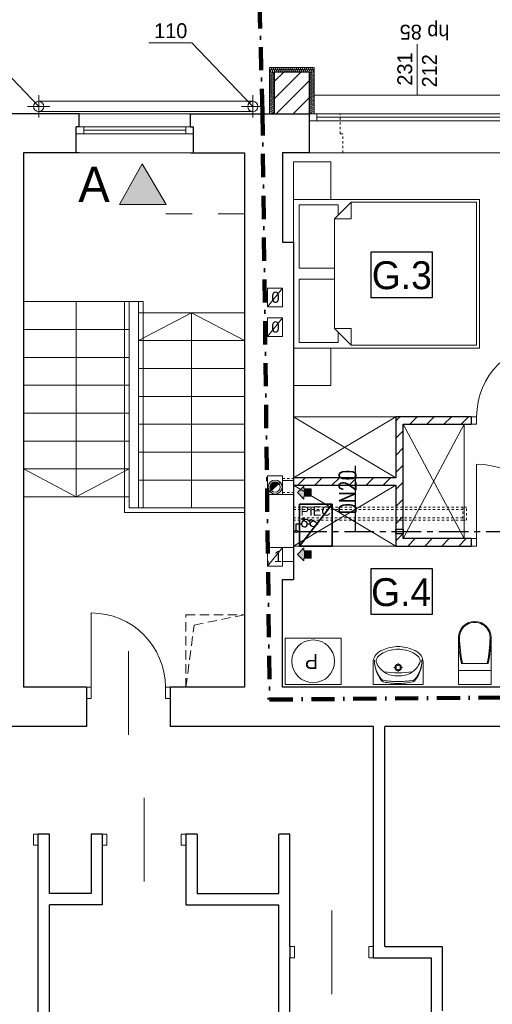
# Model space of a CAD drawing. Extents: x -220425 to -32551, y -64521 to 77206.
# Tile 41 of 59: x -193602 to -188514, y 33064 to 43658. Entities that reach past the tile are written whole.
import ezdxf
from ezdxf.lldxf.tags import DXFTag

# ---------------------------------------------------------------- set-up
doc = ezdxf.new("R2010")
doc.units = 0
doc.header["$MEASUREMENT"] = 0
for name, pattern in [('Dashed', [564.444447, 282.222223, -282.222223]), ('Hidden Line', [50, 25, -25]), ('Krawędzie ukryte', [150, 100, -50]), ('Kreski i kropki', [450, 250, -100, 0, -100]), ('MITTE', [50.8, 31.75, -6.35, 6.35, -6.35])]:
    doc.linetypes.add(name, pattern=pattern)
for name, color, linetype in [('#op-kan-san', 3, 'Continuous'), ('#opisy', 252, 'Continuous'), ('_MK_opis gazu', 3, 'Continuous'), ('armatura', 6, 'Continuous'), ('Drzwi ArchiCAD', 7, 'Continuous')]:
    doc.layers.add(name, color=color, linetype=linetype)
for name, color, linetype, lineweight in [('Arch kominy_Nr_Pióra__1', 7, 'Continuous', 25), ('Arch kominy_Nr_Pióra__10', 134, 'Continuous', 18), ('Arch kominy_Nr_Pióra__21', 7, 'Continuous', 9), ('Arch opisy_Nr_Pióra__21', 7, 'Continuous', 9), ('Arch wyburzenia_Nr_Pióra__46', 5, 'Continuous', 13), ('arch wypelnienia_Nr_Pióra__21', 7, 'Continuous', 9), ('Arch wyposazenie_Nr_Pióra__26', 5, 'Continuous', 35), ('Arch ściany nośne_Nr_Pióra__21', 7, 'Continuous', 9), ('Arch ściany nośne_Nr_Pióra__27', 7, 'Continuous', 30), ('Drzwi ArchiCAD_Nr_Pióra__27', 7, 'Continuous', 30), ('Drzwi ArchiCAD_Nr_Pióra__5', 7, 'Continuous', 13), ('INWENT KONST. DREWNIANA_Nr_Pióra__20', 1, 'Continuous', 100), ('INWENT OPISY_Nr_Pióra__21', 7, 'Continuous', 9), ('INWENT OPISY_Nr_Pióra__41', 7, 'Continuous', 15), ('INWENT RURY SPUSTOWE_Nr_Pióra__21', 7, 'Continuous', 9), ('INWENT. DRZWI_Nr_Pióra__101', 8, 'Continuous', 13), ('INWENT. DRZWI_Nr_Pióra__5', 7, 'Continuous', 13), ('INWENT. OKNA_Nr_Pióra__5', 7, 'Continuous', 13), ('INWENT.ŚCIANY_Nr_Pióra__1', 7, 'Continuous', 25), ('INWENT.ŚCIANY_Nr_Pióra__101', 8, 'Continuous', 13), ('IS_Zimna_woda', 5, 'SOLID', 30), ('Istniejące kominy_Nr_Pióra__5', 7, 'Continuous', 13), ('Istniejące schody_Nr_Pióra__5', 7, 'Continuous', 13), ('Istniejące stropy_Nr_Pióra__5', 7, 'Continuous', 13)]:
    doc.layers.add(name, color=color, linetype=linetype, lineweight=lineweight)
for name, color, linetype, lineweight, true_color in [('Arch ocieplenie_Nr_Pióra__24', 7, 'Continuous', 9, 0x029e21), ('Arch okna_Nr_Pióra__4', 7, 'Continuous', 9, 0x029e21), ('arch wypelnienia_Nr_Pióra__89', 7, 'Continuous', 20, 0x71cebe), ('Arch wyposarzenie_Nr_Pióra__9', 7, 'Continuous', 13, 0x3dad99), ('Arch wyposazenie_Nr_Pióra__9', 7, 'Continuous', 13, 0x3dad99), ('Arch ściany zewnętrzne_Nr_Pióra__9', 7, 'Continuous', 13, 0x3dad99)]:
    doc.layers.add(name, color=color, linetype=linetype, lineweight=lineweight, true_color=true_color)
doc.styles.add('GENERATED_STYLE_4', font='txt')
doc.styles.add('GENERATED_STYLE_6', font='txt')
doc.styles.add('GENERATED_STYLE_8', font='arial.ttf')
doc.styles.add('ROMANS', font='romans.shx', dxfattribs={"width": 0.85, "height": 0.11})
tags = doc.linetypes.add('SOLID', pattern=[10, 10, 0]).pattern_tags.tags
tags[6:7] = [DXFTag(74, 4), DXFTag(75, 0), DXFTag(340, '0'), DXFTag(46, 0.0), DXFTag(50, 0.0), DXFTag(44, 0.0), DXFTag(45, 0.0)]
tags[4:5] = [DXFTag(74, 4), DXFTag(75, 0), DXFTag(340, '0'), DXFTag(46, 0.0), DXFTag(50, 0.0), DXFTag(44, 0.0), DXFTag(45, 0.0)]

# ---------------------------------------------------------------- blocks, each defined once
blk = doc.blocks.new('A$C68B81502')
at = {"color": 252}
for p, q in [((7435, 10682), (7435, 11176)), ((7435, 11176), (8090, 11176)), ((8090, 11176), (8090, 10682)), ((8090, 10682), (7435, 10682)), ((7435, 7272), (7435, 7767)), ((7435, 7767), (8090, 7767)), ((8090, 7767), (8090, 7272)), ((8090, 7272), (7435, 7272))]:
    blk.add_line(p, q, dxfattribs=at)
at = {"layer": 'Arch kominy_Nr_Pióra__1', "color": 252, "linetype": 'Continuous'}
for points in [[(6710, 8515), (6640, 8585), (6710, 8655)], [(6790, 8545), (6710, 8625), (6790, 8625)], [(6710, 8545), (6710, 8625), (6790, 8545)], [(6710, 7850), (6640, 7920), (6710, 7990)], [(6790, 7880), (6710, 7960), (6790, 7960)], [(6710, 7880), (6710, 7960), (6790, 7880)]]:
    blk.add_solid(points, dxfattribs=at)
at = {"layer": 'Arch kominy_Nr_Pióra__21', "color": 252, "linetype": 'Continuous'}
for p, q in [((6453, 8698), (6347, 8592)), ((6480, 8715), (6600, 8715)), ((6600, 8715), (6600, 8565)), ((6710, 8655), (6640, 8585)), ((6640, 8585), (6710, 8515)), ((6710, 8625), (6710, 8655)), ((6790, 8625), (6710, 8625)), ((6790, 8625), (6790, 8545)), ((6480, 8565), (6600, 8565)), ((6790, 8545), (6710, 8545)), ((6710, 8545), (6710, 8515)), ((6710, 7990), (6640, 7920)), ((6710, 7960), (6710, 7990)), ((6790, 7960), (6710, 7960)), ((6790, 7960), (6790, 7880)), ((6640, 7920), (6710, 7850)), ((6790, 7880), (6710, 7880)), ((6710, 7880), (6710, 7850))]:
    blk.add_line(p, q, dxfattribs=at)
for radius in [75, 55]:
    blk.add_circle((6400, 8645), radius, dxfattribs=at)
at = {"layer": 'Arch ocieplenie_Nr_Pióra__24', "color": 252, "linetype": 'Continuous'}
for p, q in [((6341, 13145), (6350, 13125)), ((6351, 13125), (6360, 13145)), ((6362, 13145), (6370, 13125)), ((6372, 13125), (6381, 13145)), ((6383, 13145), (6391, 13125)), ((6393, 13125), (6402, 13145)), ((6403, 13145), (6412, 13125)), ((6414, 13125), (6423, 13145)), ((6424, 13145), (6433, 13125)), ((6435, 13125), (6443, 13145)), ((6445, 13145), (6454, 13125)), ((6456, 13125), (6464, 13145)), ((6466, 13145), (6475, 13125)), ((6477, 13125), (6485, 13145)), ((6487, 13145), (6496, 13125)), ((6497, 13125), (6506, 13145)), ((6508, 13145), (6517, 13125)), ((6518, 13125), (6527, 13145)), ((6529, 13145), (6537, 13125)), ((6539, 13125), (6548, 13145)), ((6550, 13145), (6558, 13125)), ((6560, 13125), (6569, 13145)), ((6570, 13145), (6579, 13125)), ((6581, 13125), (6590, 13145)), ((6591, 13145), (6600, 13125)), ((6602, 13125), (6610, 13145)), ((6612, 13145), (6621, 13125)), ((6623, 13125), (6631, 13145)), ((6633, 13145), (6642, 13125)), ((6643, 13125), (6652, 13145)), ((6654, 13145), (6663, 13125)), ((6664, 13125), (6673, 13145)), ((6675, 13145), (6683, 13125)), ((6685, 13125), (6694, 13145)), ((6696, 13145), (6704, 13125)), ((6706, 13125), (6715, 13145)), ((6717, 13145), (6725, 13125)), ((6727, 13125), (6736, 13145)), ((6737, 13145), (6746, 13125)), ((6748, 13125), (6757, 13145)), ((6758, 13145), (6767, 13125)), ((6769, 13125), (6777, 13145)), ((6779, 13145), (6788, 13125)), ((6790, 13125), (6798, 13145)), ((6800, 13145), (6809, 13125)), ((6810, 13125), (6819, 13145)), ((6375, 13100), (6355, 13109)), ((6355, 13089), (6375, 13098)), ((6375, 13079), (6355, 13088)), ((6355, 13068), (6375, 13077)), ((6375, 13057), (6355, 13066)), ((6355, 13047), (6375, 13056)), ((6375, 13036), (6355, 13045)), ((6355, 13025), (6375, 13034)), ((6785, 13100), (6805, 13109)), ((6805, 13089), (6785, 13098)), ((6785, 13079), (6805, 13088)), ((6805, 13068), (6785, 13077)), ((6785, 13057), (6805, 13066)), ((6805, 13047), (6785, 13056)), ((6785, 13036), (6805, 13045)), ((6805, 13025), (6785, 13034)), ((6375, 13014), (6355, 13023)), ((6355, 13004), (6375, 13013)), ((6375, 12993), (6355, 13002)), ((6355, 12982), (6375, 12991)), ((6375, 12972), (6355, 12981)), ((6355, 12961), (6375, 12970)), ((6375, 12950), (6355, 12959)), ((6355, 12939), (6375, 12948)), ((6375, 12929), (6355, 12938)), ((6355, 12918), (6375, 12927)), ((6785, 13014), (6805, 13023)), ((6805, 13004), (6785, 13013)), ((6785, 12993), (6805, 13002)), ((6805, 12982), (6785, 12991)), ((6785, 12972), (6805, 12981)), ((6805, 12961), (6785, 12970)), ((6785, 12950), (6805, 12959)), ((6805, 12939), (6785, 12948)), ((6785, 12929), (6805, 12938)), ((6805, 12918), (6785, 12927)), ((6375, 12907), (6355, 12916)), ((6355, 12897), (6375, 12906)), ((6375, 12886), (6355, 12895)), ((6355, 12875), (6375, 12884)), ((6375, 12864), (6355, 12873)), ((6355, 12854), (6375, 12863)), ((6375, 12843), (6355, 12852)), ((6355, 12832), (6375, 12841)), ((6375, 12822), (6355, 12831)), ((6355, 12811), (6375, 12820)), ((6785, 12907), (6805, 12916)), ((6805, 12897), (6785, 12906)), ((6785, 12886), (6805, 12895)), ((6805, 12875), (6785, 12884)), ((6785, 12864), (6805, 12873)), ((6805, 12854), (6785, 12863)), ((6785, 12843), (6805, 12852)), ((6805, 12832), (6785, 12841)), ((6785, 12822), (6805, 12831)), ((6805, 12811), (6785, 12820)), ((6375, 12800), (6355, 12809)), ((6355, 12789), (6375, 12798)), ((6375, 12779), (6355, 12788)), ((6355, 12768), (6375, 12777)), ((6375, 12757), (6355, 12766)), ((6355, 12747), (6375, 12756)), ((6375, 12736), (6355, 12745)), ((6355, 12725), (6375, 12734)), ((6375, 12714), (6355, 12723)), ((6785, 12800), (6805, 12809)), ((6805, 12789), (6785, 12798)), ((6785, 12779), (6805, 12788)), ((6805, 12768), (6785, 12777)), ((6785, 12757), (6805, 12766)), ((6805, 12747), (6785, 12756)), ((6785, 12736), (6805, 12745)), ((6805, 12725), (6785, 12734)), ((6785, 12714), (6805, 12723)), ((6355, 12704), (6375, 12713)), ((6375, 12693), (6355, 12702)), ((6355, 12682), (6375, 12691)), ((6375, 12672), (6355, 12681)), ((6355, 12661), (6375, 12670)), ((6805, 12704), (6785, 12713)), ((6785, 12693), (6805, 12702)), ((6805, 12682), (6785, 12691)), ((6785, 12672), (6805, 12681)), ((6805, 12661), (6785, 12670))]:
    blk.add_line(p, q, dxfattribs=at)
for centre, major_axis, ratio, start_param, end_param in [((6350, 13149), (0, 10.6), 0.981276, 4.299595, 8.266775), ((6371, 13149), (0, 10.6), 0.981276, 4.299595, 8.266775), ((6392, 13149), (0, 10.6), 0.981276, 4.299595, 8.266775), ((6413, 13149), (0, 10.6), 0.981276, 4.299595, 8.266775), ((6434, 13149), (0, 10.6), 0.981276, 4.299595, 8.266775), ((6455, 13149), (0, 10.6), 0.981276, 4.299595, 8.266775), ((6476, 13149), (0, 10.6), 0.981276, 4.299595, 8.266775), ((6497, 13149), (0, 10.6), 0.981276, 4.299595, 8.266775), ((6517, 13149), (0, 10.6), 0.981276, 4.299595, 8.266775), ((6538, 13149), (0, 10.6), 0.981276, 4.299595, 8.266775), ((6559, 13149), (0, 10.6), 0.981276, 4.299595, 8.266775), ((6580, 13149), (0, 10.6), 0.981276, 4.299595, 8.266775), ((6601, 13149), (0, 10.6), 0.981276, 4.299595, 8.266775), ((6622, 13149), (0, 10.6), 0.981276, 4.299595, 8.266775), ((6643, 13149), (0, 10.6), 0.981276, 4.299595, 8.266775), ((6663, 13149), (0, 10.6), 0.981276, 4.299595, 8.266775), ((6684, 13149), (0, 10.6), 0.981276, 4.299595, 8.266775), ((6705, 13149), (0, 10.6), 0.981276, 4.299595, 8.266775), ((6726, 13149), (0, 10.6), 0.981276, 4.299595, 8.266775), ((6747, 13149), (0, 10.6), 0.981276, 4.299595, 8.266775), ((6768, 13149), (0, 10.6), 0.981276, 4.299595, 8.266775), ((6789, 13149), (0, 10.6), 0.981276, 4.299595, 8.266775), ((6810, 13149), (0, 10.6), 0.981276, 4.299595, 8.266775), ((6351, 13099), (0, 10.7), 0.992498, 5.870392, 9.837571), ((6351, 13078), (0, 10.7), 0.992498, 5.870392, 9.837571), ((6351, 13056), (0, 10.7), 0.992498, 5.870392, 9.837571), ((6351, 13035), (0, 10.7), 0.992498, 5.870392, 9.837571), ((6340, 13121), (0, 10.6), 0.981276, 3.141593, 5.125182), ((6361, 13121), (0, 10.6), 0.981276, 1.158004, 5.125183), ((6382, 13121), (0, 10.6), 0.981276, 1.158004, 5.125183), ((6379, 13110), (0, 10.7), 0.992498, 2.7288, 4.712389), ((6379, 13089), (0, 10.7), 0.992498, 2.7288, 6.695979), ((6379, 13067), (0, 10.7), 0.992498, 2.7288, 6.695979), ((6379, 13046), (0, 10.7), 0.992498, 2.7288, 6.695979), ((6379, 13024), (0, 10.7), 0.992498, 2.7288, 6.695979), ((6403, 13121), (0, 10.6), 0.981276, 1.158004, 5.125183), ((6423, 13121), (0, 10.6), 0.981276, 1.158004, 5.125183), ((6444, 13121), (0, 10.6), 0.981276, 1.158004, 5.125183), ((6465, 13121), (0, 10.6), 0.981276, 1.158004, 5.125183), ((6486, 13121), (0, 10.6), 0.981276, 1.158004, 5.125183), ((6507, 13121), (0, 10.6), 0.981276, 1.158004, 5.125183), ((6528, 13121), (0, 10.6), 0.981276, 1.158004, 5.125183), ((6549, 13121), (0, 10.6), 0.981276, 1.158004, 5.125183), ((6570, 13121), (0, 10.6), 0.981276, 1.158004, 5.125183), ((6590, 13121), (0, 10.6), 0.981276, 1.158004, 5.125183), ((6611, 13121), (0, 10.6), 0.981276, 1.158004, 5.125183), ((6632, 13121), (0, 10.6), 0.981276, 1.158004, 5.125183), ((6653, 13121), (0, 10.6), 0.981276, 1.158004, 5.125183), ((6674, 13121), (0, 10.6), 0.981276, 1.158004, 5.125183), ((6695, 13121), (0, 10.6), 0.981276, 1.158004, 5.125183), ((6716, 13121), (0, 10.6), 0.981276, 1.158004, 5.125183), ((6737, 13121), (0, 10.6), 0.981276, 1.158004, 5.125183), ((6757, 13121), (0, 10.6), 0.981276, 1.158004, 5.125183), ((6778, 13121), (0, 10.6), 0.981276, 1.158004, 5.125183), ((6781, 13089), (0, 10.7), 0.992498, 5.870392, 9.837571), ((6781, 13067), (0, 10.7), 0.992498, 5.870392, 9.837571), ((6781, 13046), (0, 10.7), 0.992498, 5.870392, 9.837571), ((6781, 13024), (0, 10.7), 0.992498, 5.870392, 9.837571), ((6781, 13110), (0, 10.7), 0.992498, 1.570796, 3.554385), ((6799, 13121), (0, 10.6), 0.981276, 1.158004, 5.125183), ((6809, 13099), (0, 10.7), 0.992498, 2.728799, 6.695979), ((6809, 13078), (0, 10.7), 0.992498, 2.728799, 6.695979), ((6809, 13056), (0, 10.7), 0.992498, 2.728799, 6.695979), ((6809, 13035), (0, 10.7), 0.992498, 2.728799, 6.695979), ((6820, 13121), (0, 10.6), 0.981276, 1.158004, 3.141593), ((6351, 13014), (0, 10.7), 0.992498, 5.870392, 9.837571), ((6351, 12992), (0, 10.7), 0.992498, 5.870392, 9.837571), ((6351, 12971), (0, 10.7), 0.992498, 5.870392, 9.837571), ((6351, 12949), (0, 10.7), 0.992498, 5.870392, 9.837571), ((6351, 12928), (0, 10.7), 0.992498, 5.870392, 9.837571), ((6379, 13003), (0, 10.7), 0.992498, 2.7288, 6.695979), ((6379, 12981), (0, 10.7), 0.992498, 2.7288, 6.695979), ((6379, 12960), (0, 10.7), 0.992498, 2.7288, 6.695979), ((6379, 12939), (0, 10.7), 0.992498, 2.7288, 6.695979), ((6379, 12917), (0, 10.7), 0.992498, 2.7288, 6.695979), ((6781, 13003), (0, 10.7), 0.992498, 5.870392, 9.837571), ((6781, 12981), (0, 10.7), 0.992498, 5.870392, 9.837571), ((6781, 12960), (0, 10.7), 0.992498, 5.870392, 9.837571), ((6781, 12939), (0, 10.7), 0.992498, 5.870392, 9.837571), ((6781, 12917), (0, 10.7), 0.992498, 5.870392, 9.837571), ((6809, 13014), (0, 10.7), 0.992498, 2.728799, 6.695979), ((6809, 12992), (0, 10.7), 0.992498, 2.728799, 6.695979), ((6809, 12971), (0, 10.7), 0.992498, 2.728799, 6.695979), ((6809, 12949), (0, 10.7), 0.992498, 2.728799, 6.695979), ((6809, 12928), (0, 10.7), 0.992498, 2.728799, 6.695979), ((6351, 12906), (0, 10.7), 0.992498, 5.870392, 9.837571), ((6351, 12885), (0, 10.7), 0.992498, 5.870392, 9.837571), ((6351, 12864), (0, 10.7), 0.992498, 5.870392, 9.837571), ((6351, 12842), (0, 10.7), 0.992498, 5.870392, 9.837571), ((6351, 12821), (0, 10.7), 0.992498, 5.870392, 9.837571), ((6379, 12896), (0, 10.7), 0.992498, 2.7288, 6.695979), ((6379, 12874), (0, 10.7), 0.992498, 2.7288, 6.695979), ((6379, 12853), (0, 10.7), 0.992498, 2.7288, 6.695979), ((6379, 12831), (0, 10.7), 0.992498, 2.7288, 6.695979), ((6379, 12810), (0, 10.7), 0.992498, 2.7288, 6.695979), ((6781, 12896), (0, 10.7), 0.992498, 5.870392, 9.837571), ((6781, 12874), (0, 10.7), 0.992498, 5.870392, 9.837571), ((6781, 12853), (0, 10.7), 0.992498, 5.870392, 9.837571), ((6781, 12831), (0, 10.7), 0.992498, 5.870392, 9.837571), ((6781, 12810), (0, 10.7), 0.992498, 5.870392, 9.837571), ((6809, 12906), (0, 10.7), 0.992498, 2.728799, 6.695979), ((6809, 12885), (0, 10.7), 0.992498, 2.728799, 6.695979), ((6809, 12864), (0, 10.7), 0.992498, 2.728799, 6.695979), ((6809, 12842), (0, 10.7), 0.992498, 2.728799, 6.695979), ((6809, 12821), (0, 10.7), 0.992498, 2.728799, 6.695979), ((6351, 12799), (0, 10.7), 0.992498, 5.870392, 9.837571), ((6351, 12778), (0, 10.7), 0.992498, 5.870392, 9.837571), ((6351, 12756), (0, 10.7), 0.992498, 5.870392, 9.837571), ((6351, 12735), (0, 10.7), 0.992498, 5.870392, 9.837571), ((6351, 12714), (0, 10.7), 0.992498, 5.870392, 9.837571), ((6379, 12789), (0, 10.7), 0.992498, 2.7288, 6.695979), ((6379, 12767), (0, 10.7), 0.992498, 2.7288, 6.695979), ((6379, 12746), (0, 10.7), 0.992498, 2.7288, 6.695979), ((6379, 12724), (0, 10.7), 0.992498, 2.7288, 6.695979), ((6379, 12703), (0, 10.7), 0.992498, 2.7288, 6.695979), ((6781, 12789), (0, 10.7), 0.992498, 5.870392, 9.837571), ((6781, 12767), (0, 10.7), 0.992498, 5.870392, 9.837571), ((6781, 12746), (0, 10.7), 0.992498, 5.870392, 9.837571), ((6781, 12724), (0, 10.7), 0.992498, 5.870392, 9.837571), ((6781, 12703), (0, 10.7), 0.992498, 5.870392, 9.837571), ((6809, 12799), (0, 10.7), 0.992498, 2.728799, 6.695979), ((6809, 12778), (0, 10.7), 0.992498, 2.728799, 6.695979), ((6809, 12756), (0, 10.7), 0.992498, 2.728799, 6.695979), ((6809, 12735), (0, 10.7), 0.992498, 2.728799, 6.695979), ((6809, 12714), (0, 10.7), 0.992498, 2.728799, 6.695979), ((6351, 12692), (0, 10.7), 0.992498, 5.870392, 9.837571), ((6351, 12671), (0, 10.7), 0.992498, 5.870392, 9.837571), ((6379, 12681), (0, 10.7), 0.992498, 2.7288, 6.695979), ((6379, 12660), (0, 10.7), 0.992498, 4.712389, 6.695979), ((6781, 12681), (0, 10.7), 0.992498, 5.870392, 9.837571), ((6781, 12660), (0, 10.7), 0.992498, 5.870392, 7.853982), ((6809, 12692), (0, 10.7), 0.992498, 2.728799, 6.695979), ((6809, 12671), (0, 10.7), 0.992498, 2.728799, 6.695979)]:
    blk.add_ellipse(centre, major_axis=major_axis, ratio=ratio, start_param=start_param, end_param=end_param, dxfattribs=at)
at = {"layer": 'Arch okna_Nr_Pióra__4', "color": 252, "linetype": 'Continuous'}
for p, q in [((7930, 12860), (7930, 13410)), ((6820, 12860), (9030, 12860)), ((6770, 12660), (9080, 12660)), ((6850, 12585), (6850, 12660)), ((6850, 12623), (9000, 12623)), ((6770, 12585), (9080, 12585)), ((6770, 12240), (9080, 12240))]:
    blk.add_line(p, q, dxfattribs=at)
at = {"layer": 'Arch opisy_Nr_Pióra__21', "color": 252, "linetype": 'Continuous'}
for p, q in [((7435, 10682), (7435, 11176)), ((7435, 11176), (8090, 11176)), ((8090, 11176), (8090, 10682)), ((8090, 10682), (7435, 10682)), ((7435, 7272), (7435, 7767)), ((7435, 7767), (8090, 7767)), ((8090, 7767), (8090, 7272)), ((8090, 7272), (7435, 7272))]:
    blk.add_line(p, q, dxfattribs=at)
at = {"layer": 'Arch wyburzenia_Nr_Pióra__46', "color": 252, "linetype": 'Continuous'}
for p, q in [((6340, 13160), (6340, 12660)), ((6820, 13160), (6340, 13160)), ((6820, 12660), (6820, 13160))]:
    blk.add_line(p, q, dxfattribs=at)
at = {"layer": 'arch wypelnienia_Nr_Pióra__21', "color": 252, "linetype": 'Continuous'}
blk.add_line((6361, 8606), (6439, 8684), dxfattribs=at)
for start, end in [(45, 180), (180, 225)]:
    blk.add_arc((6400, 8645), 55, start, end, dxfattribs=at)
at = {"layer": 'arch wypelnienia_Nr_Pióra__89', "color": 252, "linetype": 'Continuous'}
for points in [[(6400, 8645), (6361, 8684), (6400, 8700)], [(6400, 8645), (6400, 8700), (6439, 8684)], [(6349, 8624), (6345, 8645), (6349, 8655)], [(6361, 8606), (6349, 8655), (6361, 8684)], [(6349, 8624), (6349, 8655), (6361, 8606)], [(6361, 8606), (6361, 8684), (6400, 8645)]]:
    blk.add_solid(points, dxfattribs=at)
at = {"layer": 'Arch wyposarzenie_Nr_Pióra__9', "color": 252, "linetype": 'Continuous'}
for p, q in [((7455, 6520), (7455, 6748)), ((7708, 6703), (7680, 6703)), ((7725, 6720), (7725, 6749)), ((7725, 6658), (7725, 6687)), ((7770, 6703), (7742, 6703)), ((7995, 6520), (7995, 6748)), ((7455, 6520), (7995, 6520)), ((7810, 6520), (7640, 6520))]:
    blk.add_line(p, q, dxfattribs=at)
for centre, radius in [((6810, 6770), 230), ((7725, 6703), 35), ((7725, 6703), 25)]:
    blk.add_circle(centre, radius, dxfattribs=at)
for centre, radius, start, end in [((7702, 6603), 293, 99.9978, 129.2851), ((7739, 6486), 444, 94.2052, 116.2597), ((7725, 6583), 317, 76.4334, 103.5666), ((7725, 6660), 270, 85.9876, 94.0124), ((7711, 6486), 444, 63.7403, 85.7948), ((7749, 6603), 293, 50.7149, 80.0022), ((7592, 6754), 137, 128.7454, 182.4552), ((7809, 6778), 340, 179.0928, 219.3352), ((7774, 6780), 305, 179.3233, 221.4755), ((7569, 6768), 80.9, 130.8016, 183.9306), ((7639, 6695), 213, 117.1571, 128.6848), ((7676, 6780), 305, 318.602, 0.7542), ((7642, 6778), 340, 320.7422, 0.9847), ((7811, 6695), 213, 51.3152, 62.8429), ((7881, 6768), 80.9, 356.0694, 49.1984), ((7858, 6754), 137, 357.5448, 51.2546), ((7712, 6851), 241, 201.5519, 237.1558), ((7738, 6851), 241, 302.8442, 338.4481), ((7579, 6608), 45, 221.4755, 262.1696), ((7725, 7631), 985, 261.1734, 278.8204), ((7706, 6855), 241, 238.9439, 274.606), ((7744, 6855), 241, 265.394, 301.0561), ((7871, 6608), 45, 277.9079, 318.602), ((7581, 6591), 45, 219.3352, 257.306), ((7719, 7207), 676, 257.306, 270.5103), ((7730, 7706), 1154, 262.1696, 269.755), ((7719, 7706), 1154, 270.3225, 277.9079), ((7730, 7207), 676, 269.5672, 282.7715), ((7870, 6592), 45, 282.7715, 320.7422)]:
    blk.add_arc(centre, radius, start, end, dxfattribs=at)
at = {"layer": 'Arch wyposazenie_Nr_Pióra__26', "color": 252, "linetype": 'Continuous'}
for p, q in [((7013, 8460), (6663, 8010)), ((6663, 8460), (7013, 8460)), ((6663, 8010), (6663, 8460)), ((7013, 8460), (7013, 8010)), ((7013, 8010), (6663, 8010))]:
    blk.add_line(p, q, dxfattribs=at)
at = {"layer": 'Arch wyposazenie_Nr_Pióra__9', "color": 252, "linetype": 'Continuous'}
for p, q in [((6600, 12144), (6600, 11740)), ((7000, 12144), (6600, 12144)), ((7000, 11740), (7000, 12144)), ((6600, 11740), (7000, 11740)), ((6600, 11740), (8600, 11740)), ((6600, 11740), (6600, 10140)), ((6660, 11680), (7080, 11680)), ((6660, 11000), (6660, 11680)), ((7040, 11530), (7220, 11710)), ((7080, 11680), (7080, 11570)), ((7220, 11710), (7220, 11530)), ((7220, 11710), (8570, 11710)), ((8570, 11710), (8570, 10940)), ((8600, 11740), (8600, 10140)), ((7080, 11570), (7040, 11530)), ((7040, 11530), (7040, 11000)), ((7040, 10940), (7040, 11530)), ((7040, 11530), (7220, 11530)), ((7040, 11000), (6660, 11000)), ((7040, 10350), (7040, 10940)), ((8570, 10940), (8570, 10170)), ((6660, 10880), (7040, 10880)), ((6660, 10200), (6660, 10880)), ((7040, 10880), (7040, 10350)), ((7040, 10350), (7080, 10310)), ((7220, 10170), (7040, 10350)), ((7040, 10350), (7220, 10350)), ((7080, 10310), (7080, 10200)), ((7220, 10170), (7220, 10350)), ((7080, 10200), (6660, 10200)), ((6600, 9736), (6600, 10140)), ((6600, 10140), (7000, 10140)), ((8600, 10140), (6600, 10140)), ((7000, 10140), (7000, 9736)), ((8570, 10170), (7220, 10170)), ((7000, 9736), (6600, 9736)), ((7700, 9400), (6600, 8745)), ((6600, 9400), (7700, 8745)), ((7700, 9400), (6600, 9400)), ((8435, 8090), (7780, 9320)), ((8435, 9320), (7780, 8090)), ((8435, 8090), (8435, 9320)), ((7700, 8010), (6600, 8665)), ((6600, 8010), (7700, 8665)), ((7700, 8010), (6600, 8010)), ((7110, 7020), (6510, 7020)), ((6510, 7020), (6510, 6520)), ((7110, 6520), (7110, 7020)), ((8375, 7026), (8375, 6670)), ((8725, 7026), (8725, 6670)), ((8695, 6748), (8405, 6748)), ((8375, 6670), (8375, 6520)), ((8375, 6670), (8725, 6670)), ((8725, 6670), (8725, 6520)), ((6510, 6520), (7110, 6520))]:
    blk.add_line(p, q, dxfattribs=at)
for centre, major_axis, start_param, end_param in [((8550, 7026), (-175, 0), 3.141593, 6.283185), ((8550, 7026), (-164, 0), 3.141593, 6.298351), ((9876, 7046), (-1501, 0), 0.013398, 0.201367), ((9876, 7046), (-1490, 0), 0.013398, 0.202926), ((7224, 7046), (-1490, 0), 2.938667, 3.128195), ((7224, 7046), (-1501, 0), 2.940225, 3.128195)]:
    blk.add_ellipse(centre, major_axis=major_axis, ratio=0.99359, start_param=start_param, end_param=end_param, dxfattribs=at)
at = {"layer": 'Arch ściany nośne_Nr_Pióra__21', "color": 252, "linetype": 'Continuous'}
for p, q in [((6390, 13007), (6493, 13110)), ((6390, 12823), (6677, 13110)), ((6411, 12660), (6770, 13019)), ((6594, 12660), (6770, 12836)), ((7700, 9353), (7723, 9377)), ((7723, 9377), (7747, 9400)), ((7851, 9320), (7931, 9400)), ((8034, 9320), (8114, 9400)), ((8218, 9320), (8298, 9400)), ((8402, 9320), (8482, 9400)), ((7700, 9169), (7780, 9249)), ((7700, 8986), (7780, 9066)), ((7700, 8802), (7780, 8882)), ((6644, 8665), (6724, 8745)), ((6828, 8665), (6908, 8745)), ((7012, 8665), (7092, 8745)), ((7196, 8665), (7276, 8745)), ((7379, 8665), (7459, 8745)), ((7563, 8665), (7643, 8745)), ((7700, 8618), (7780, 8698)), ((7700, 8434), (7780, 8514)), ((7700, 8250), (7780, 8330)), ((7700, 8066), (7780, 8146)), ((7828, 8010), (7908, 8090)), ((8011, 8010), (8091, 8090)), ((8195, 8010), (8275, 8090)), ((8379, 8010), (8459, 8090))]:
    blk.add_line(p, q, dxfattribs=at)
at = {"layer": 'Arch ściany nośne_Nr_Pióra__27', "color": 252, "linetype": 'Continuous'}
for p, q in [((6390, 13110), (6390, 12660)), ((6770, 13110), (6390, 13110)), ((6770, 12660), (6770, 13110)), ((6390, 12660), (6770, 12660)), ((8510, 9400), (7700, 9400)), ((7700, 9400), (7700, 8745)), ((8510, 9400), (8510, 9320)), ((7780, 9320), (8510, 9320)), ((7780, 8090), (7780, 9320)), ((6600, 8745), (6600, 8665)), ((7700, 8745), (6600, 8745)), ((6600, 8665), (7700, 8665)), ((7700, 8665), (7700, 8010)), ((8510, 8090), (7780, 8090)), ((8510, 8090), (8510, 8010)), ((7700, 8010), (8510, 8010))]:
    blk.add_line(p, q, dxfattribs=at)
at = {"layer": 'Arch ściany zewnętrzne_Nr_Pióra__9', "color": 252, "linetype": 'Continuous'}
blk.add_line((8725, 6520), (8375, 6520), dxfattribs=at)
at = {"layer": 'Drzwi ArchiCAD_Nr_Pióra__27', "color": 252, "linetype": 'Continuous'}
for p, q in [((8510, 9400), (8510, 9320)), ((8510, 8090), (8510, 8010))]:
    blk.add_line(p, q, dxfattribs=at)
at = {"layer": 'Drzwi ArchiCAD_Nr_Pióra__5', "color": 252, "linetype": 'Continuous'}
for p, q in [((8510, 9400), (8510, 9320)), ((8570, 9400), (8510, 9400)), ((8570, 9320), (8570, 9400)), ((8510, 9320), (8570, 9320)), ((8570, 8090), (8570, 8890)), ((8510, 8010), (8510, 8090)), ((8510, 8090), (8570, 8090)), ((8570, 8090), (8570, 8010)), ((8570, 8010), (8510, 8010))]:
    blk.add_line(p, q, dxfattribs=at)
for centre, start, end in [((9370, 9400), 90, 180), ((8570, 8090), 0, 90)]:
    blk.add_arc(centre, 800, start, end, dxfattribs=at)
at = {"layer": 'INWENT KONST. DREWNIANA_Nr_Pióra__20', "color": 252, "linetype": 'Kreski i kropki'}
for p, q in [((6264, 12679), (6138, 17310)), ((6264, 12679), (6138, 17310)), ((6264, 12679), (6341, 6358)), ((6264, 12679), (6341, 6358)), ((6341, 6358), (9662, 6387)), ((6341, 6358), (9662, 6387))]:
    blk.add_line(p, q, dxfattribs=at)
at = {"layer": 'INWENT OPISY_Nr_Pióra__21', "color": 252, "linetype": 'Continuous'}
for points in [[(4970, 11685), (4726, 11685), (4970, 12121)], [(4970, 11685), (4970, 12121), (5226, 11685)]]:
    blk.add_solid(points, dxfattribs=at)
at = {"layer": 'INWENT OPISY_Nr_Pióra__41', "color": 252, "linetype": 'Continuous'}
for p, q in [((4726, 11685), (4970, 12121)), ((4970, 12121), (5226, 11685)), ((4726, 11685), (5226, 11685))]:
    blk.add_line(p, q, dxfattribs=at)
at = {"layer": 'INWENT OPISY_Nr_Pióra__41', "color": 252, "linetype": 'Dashed'}
blk.add_line((6070, 11585), (4970, 11585), dxfattribs=at)
at = {"layer": 'INWENT RURY SPUSTOWE_Nr_Pióra__21', "color": 252, "linetype": 'Continuous'}
for p, q in [((3200, 13426), (3855, 12740)), ((5042, 13426), (5505, 13426)), ((5505, 13426), (6160, 12740)), ((3855, 12620), (3855, 12860)), ((6160, 12620), (6160, 12860)), ((3735, 12740), (3975, 12740)), ((3855, 12795), (6160, 12795)), ((6040, 12740), (6280, 12740)), ((3855, 12685), (6160, 12685))]:
    blk.add_line(p, q, dxfattribs=at)
for centre in [(3855, 12740), (6160, 12740)]:
    blk.add_circle(centre, 55, dxfattribs=at)
at = {"layer": 'INWENT. DRZWI_Nr_Pióra__101', "color": 252, "linetype": 'Hidden Line'}
for p, q in [((8460, 8430), (8420, 8430)), ((8460, 8290), (8460, 8430)), ((8420, 8290), (8460, 8290))]:
    blk.add_line(p, q, dxfattribs=at)
at = {"layer": 'INWENT. DRZWI_Nr_Pióra__5', "color": 252, "linetype": 'Continuous'}
for p, q in [((4420, 7290), (4420, 6490)), ((4820, 6880), (4820, 5980)), ((4370, 6490), (4420, 6490)), ((4420, 6490), (4420, 6370)), ((5220, 6490), (5220, 6370)), ((5270, 6490), (5220, 6490)), ((4420, 6370), (4370, 6370)), ((5220, 6370), (5270, 6370)), ((4990, 5300), (4990, 4400)), ((3850, 4910), (3800, 4910)), ((3800, 4910), (3800, 4790)), ((4540, 4910), (4590, 4910)), ((4590, 4910), (4590, 4790)), ((5440, 4910), (5390, 4910)), ((5390, 4910), (5390, 4790)), ((3800, 4790), (3850, 4790)), ((4590, 4790), (4540, 4790)), ((5390, 4790), (5440, 4790)), ((7010, 4090), (7010, 3190)), ((6560, 3700), (6610, 3700)), ((6610, 3700), (6610, 3580)), ((7460, 3700), (7410, 3700)), ((7410, 3700), (7410, 3580)), ((6610, 3580), (6560, 3580)), ((7410, 3580), (7460, 3580))]:
    blk.add_line(p, q, dxfattribs=at)
blk.add_arc((4420, 6490), 800, 0, 90, dxfattribs=at)
at = {"layer": 'INWENT. OKNA_Nr_Pióra__5', "color": 252, "linetype": 'Continuous'}
for p, q in [((4290, 12660), (5490, 12660)), ((4260, 12520), (5520, 12520)), ((4340, 12445), (4340, 12520)), ((5440, 12445), (5440, 12520)), ((4260, 12445), (5520, 12445)), ((4340, 12483), (5440, 12483)), ((4260, 12240), (5520, 12240))]:
    blk.add_line(p, q, dxfattribs=at)
at = {"layer": 'INWENT.ŚCIANY_Nr_Pióra__1', "color": 252, "linetype": 'Continuous'}
for p, q in [((4290, 12660), (3420, 12660)), ((4290, 12520), (4290, 12660)), ((5490, 12520), (5490, 12660)), ((5490, 12660), (6770, 12660)), ((6770, 12240), (6770, 12660)), ((4290, 12520), (4260, 12520)), ((4260, 12240), (4260, 12520)), ((5490, 12520), (5520, 12520)), ((5520, 12240), (5520, 12520)), ((4290, 12240), (3690, 12240)), ((3690, 12240), (3690, 6490)), ((5490, 12240), (6070, 12240)), ((6070, 12240), (6070, 6490)), ((6480, 12240), (6480, 11280)), ((6770, 12240), (6480, 12240)), ((6480, 11280), (6600, 11280)), ((6600, 11280), (6600, 7650)), ((6480, 7650), (6600, 7650)), ((6480, 6490), (6480, 7650)), ((4370, 6490), (3690, 6490)), ((4370, 6490), (4370, 6070)), ((5270, 6490), (5270, 6070)), ((6070, 6490), (5270, 6490)), ((10780, 6490), (6480, 6490)), ((4370, 6070), (2900, 6070)), ((7460, 6070), (5270, 6070)), ((7460, 3580), (7460, 6070)), ((7580, 3700), (7580, 6070)), ((8860, 6070), (7580, 6070)), ((3970, 4910), (3850, 4910)), ((3850, 420), (3850, 4910)), ((3970, 4270), (3970, 4910)), ((4540, 4910), (4420, 4910)), ((4420, 4910), (4420, 4270)), ((4540, 4910), (4540, 4150)), ((5560, 4910), (5440, 4910)), ((5440, 4910), (5440, 4150)), ((5560, 4910), (5560, 4270)), ((6440, 4270), (6440, 4910)), ((6560, 4910), (6440, 4910)), ((6560, 3700), (6560, 4910)), ((4420, 4270), (3970, 4270)), ((5560, 4270), (6440, 4270)), ((4540, 4150), (3970, 4150)), ((3970, 420), (3970, 4150)), ((5440, 4150), (6440, 4150)), ((6440, 420), (6440, 4150)), ((6560, 3700), (6560, 3580)), ((7580, 3700), (8200, 3700)), ((8200, 3700), (8200, 3010)), ((6560, 420), (6560, 3580)), ((7460, 3580), (8080, 3580)), ((8080, 3580), (8080, 2890))]:
    blk.add_line(p, q, dxfattribs=at)
at = {"layer": 'INWENT.ŚCIANY_Nr_Pióra__101', "color": 252, "linetype": 'Hidden Line'}
for p, q in [((7100, 12660), (6770, 12660)), ((7100, 12445), (7100, 12660)), ((7100, 12445), (7130, 12445)), ((7130, 12240), (7130, 12445)), ((7130, 12240), (6770, 12240)), ((6480, 8735), (6600, 8735)), ((6480, 8585), (6600, 8585)), ((6600, 8430), (8420, 8430)), ((6600, 8405), (8420, 8405)), ((8420, 8430), (8420, 8290)), ((8420, 8315), (6600, 8315)), ((8420, 8290), (6600, 8290))]:
    blk.add_line(p, q, dxfattribs=at)
at = {"layer": 'Istniejące kominy_Nr_Pióra__5', "color": 252, "linetype": 'Continuous'}
for p, q in [((6320, 10585), (6480, 10785)), ((6320, 10585), (6320, 10785)), ((6320, 10785), (6480, 10785)), ((6480, 10585), (6480, 10785)), ((6320, 10585), (6480, 10585)), ((6320, 10265), (6480, 10465)), ((6320, 10265), (6320, 10465)), ((6320, 10465), (6480, 10465)), ((6480, 10265), (6480, 10465)), ((6320, 10265), (6480, 10265)), ((6320, 8565), (6320, 8765)), ((6320, 8765), (6480, 8765)), ((6480, 8565), (6480, 8765)), ((6320, 8565), (6480, 8565)), ((6320, 7795), (6480, 7995)), ((6320, 7795), (6320, 7995)), ((6320, 7995), (6480, 7995)), ((6480, 7795), (6480, 7995)), ((6480, 7995), (6600, 7995)), ((6480, 7845), (6600, 7845)), ((6320, 7795), (6480, 7795))]:
    blk.add_line(p, q, dxfattribs=at)
at = {"layer": 'Istniejące schody_Nr_Pióra__5', "color": 252, "linetype": 'Continuous'}
for p, q in [((4980, 10640), (3690, 10640)), ((4260, 10640), (4260, 8540)), ((4780, 8370), (4780, 10640)), ((4830, 8420), (4830, 10640)), ((4930, 10640), (4930, 8420)), ((4980, 10640), (4980, 8420)), ((5500, 10520), (4930, 10220)), ((4930, 10520), (6070, 10520)), ((5500, 10520), (6070, 10220)), ((5500, 8420), (5500, 10520)), ((4830, 10340), (3690, 10340)), ((4930, 10220), (6070, 10220)), ((4830, 10040), (3690, 10040)), ((4930, 9920), (6070, 9920)), ((4830, 9740), (3690, 9740)), ((4930, 9620), (6070, 9620)), ((4830, 9440), (3690, 9440)), ((4930, 9320), (6070, 9320)), ((4830, 9140), (3690, 9140)), ((4930, 9020), (6070, 9020)), ((4260, 8540), (3690, 8840)), ((4830, 8840), (3690, 8840)), ((4260, 8540), (4830, 8840)), ((4930, 8720), (6070, 8720)), ((4830, 8540), (3690, 8540)), ((4780, 8370), (6070, 8370)), ((4830, 8420), (6070, 8420))]:
    blk.add_line(p, q, dxfattribs=at)
at = {"layer": 'Istniejące stropy_Nr_Pióra__5', "color": 252, "linetype": 'Krawędzie ukryte'}
for p, q in [((5440, 7270), (6070, 7270)), ((5440, 6490), (5440, 7270)), ((5529, 7160), (6070, 7270)), ((6070, 7270), (6070, 6490)), ((5440, 6490), (5529, 7160)), ((6070, 6490), (5440, 6490))]:
    blk.add_line(p, q, dxfattribs=at)
at = {"layer": 'Arch kominy_Nr_Pióra__10', "color": 252, "linetype": 'Continuous', "style": 'GENERATED_STYLE_6'}
for s, p in [('0', (6360, 10627)), ('0', (6360, 10307)), ('1', (6386, 7837))]:
    blk.add_text(s, height=120, dxfattribs=at).set_placement(p)
at = {"layer": 'Arch okna_Nr_Pióra__4', "color": 252, "linetype": 'Continuous', "style": 'GENERATED_STYLE_6'}
for s, rotation, p in [('hp 85', 180, (8277, 13619)), ('231', 90, (7876, 12964)), ('212', 90, (8142, 12945))]:
    blk.add_text(s, height=160, rotation=rotation, dxfattribs=at).set_placement(p)
at = {"layer": 'Arch opisy_Nr_Pióra__21', "color": 252, "linetype": 'Continuous'}
for s, height, style, p in [('G.3', 300, 'GENERATED_STYLE_4', (7441, 10774)), ('PIEC', 100, 'GENERATED_STYLE_8', (6673, 8336)), ('G.4', 300, 'GENERATED_STYLE_4', (7434, 7364))]:
    blk.add_text(s, height=height, dxfattribs=dict(at, style=style)).set_placement(p)
at = {"layer": 'Arch wyposazenie_Nr_Pióra__9', "color": 252, "linetype": 'Continuous', "style": 'GENERATED_STYLE_6'}
blk.add_text('P', height=160, rotation=180, dxfattribs=at).set_placement((6863, 6848))
at = {"layer": 'INWENT OPISY_Nr_Pióra__21', "color": 252, "linetype": 'Continuous', "style": 'GENERATED_STYLE_6'}
blk.add_text('A', height=380, dxfattribs=at).set_placement((4281, 11712))
at = {"layer": 'INWENT RURY SPUSTOWE_Nr_Pióra__21', "color": 252, "linetype": 'Continuous', "style": 'GENERATED_STYLE_6'}
blk.add_text('110', height=160, dxfattribs=at).set_placement((5098, 13475))

msp = doc.modelspace()

# ---------------------------------------------------------------- linework, layer by layer
at = {"layer": '#op-kan-san', "color": 7}
msp.add_line((-189987.052, 38152.491), (-189987.052, 38858.457), dxfattribs=at)
at = {"layer": '_MK_opis gazu', "color": 6}
for p, q in [((-190537.172, 38285.026), (-190572.736, 38285.156)), ((-190537.252, 38263.188), (-190537.172, 38285.026)), ((-190537.172, 38285.026), (-190501.609, 38284.895))]:
    msp.add_line(p, q, dxfattribs=at)
msp.add_lwpolyline([(-189472.426, 38127.491), (-189552.426, 38127.491), (-189552.335, 38177.491), (-189472.335, 38177.491), (-189472.426, 38127.491)], dxfattribs=at)
at = {"layer": '_MK_opis gazu', "color": 6, "extrusion": (0, 0, -1)}
msp.add_ellipse((-190537.331, 38232.06), major_axis=(-22.091, -21.93), ratio=1, start_param=3.926990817, end_param=10.210176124, dxfattribs=at)
at = {"layer": 'armatura'}
for p, q in [((-190487.741, 38261.383), (-190467.366, 38281.758)), ((-190470.404, 38244.046), (-190487.741, 38261.383)), ((-190450.029, 38264.421), (-190467.366, 38281.758))]:
    msp.add_line(p, q, dxfattribs=at)
msp.add_circle((-190439.971, 38233.987), 32.053, dxfattribs=at)
at = {"layer": 'IS_Zimna_woda', "color": 2, "linetype": 'MITTE', "ltscale": 10}
for p, q in [((-190625.797, 38233.423), (-190568.429, 38233.423)), ((-190625.797, 38164.991), (-190625.797, 38233.423)), ((-190613.297, 38152.491), (-184684.41, 38152.491)), ((-190506.255, 38233.862), (-190472.024, 38233.987)), ((-190407.918, 38233.987), (-190387.29, 38234.063))]:
    msp.add_line(p, q, dxfattribs=at)
msp.add_circle((-190625.797, 38152.491), 12.5, dxfattribs=at)

# ---------------------------------------------------------------- block references
at = {"layer": 'Drzwi ArchiCAD'}
msp.add_blockref('A$C68B81502', (-197252.38, 29984.852), dxfattribs=at)

# ---------------------------------------------------------------- texts
at = {"layer": '#opisy', "color": 3, "insert": (-190072.242, 38335.189), "char_height": 180, "width": 460.74929, "attachment_point": 4, "rotation": 90, "line_spacing_factor": 0.6, "style": 'ROMANS'}
msp.add_mtext('{\\W0.75;DN20}', dxfattribs=at)

doc.saveas('drawing.dxf')
